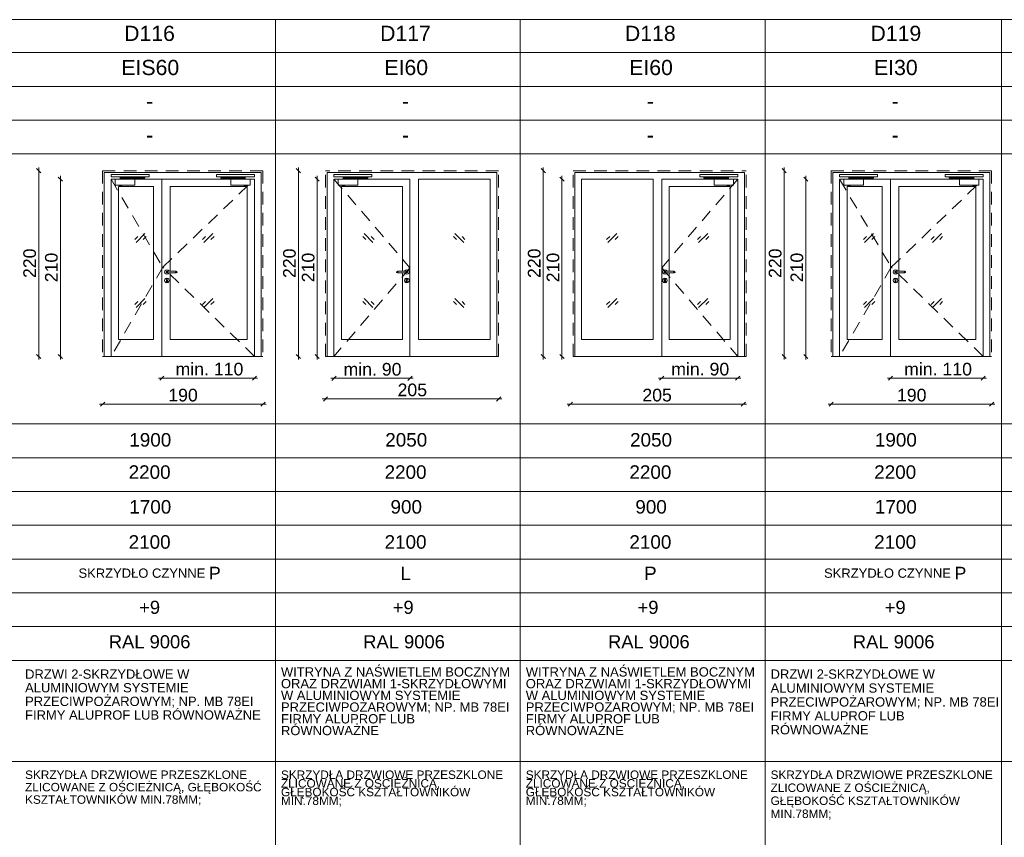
# Paper-space layout 'A-57 ZESTAWIENIE STOLARKI PROJEKTOWANEJ' of a CAD drawing. Header units: millimetres. Extents: x 0 to 900, y 0 to 1010.
# Tile 9 of 63: x 260 to 377, y 102 to 199. Entities that reach past the tile are written whole.
import ezdxf
from ezdxf.xclip import XClip

# ---------------------------------------------------------------- set-up
doc = ezdxf.new("R2010")
doc.units = ezdxf.units.MM
doc.header["$MEASUREMENT"] = 0
doc.header["$XCLIPFRAME"] = 0
doc.linetypes.add('LINIE_3', pattern=[25, 15, -10])
doc.linetypes.add('Przer. długie kreski', pattern=[2.5, 1.5, -1])
doc.layers.add('0_Nr_pióra__1', color=7, linetype='Continuous', lineweight=20)
for name, color, linetype, lineweight, true_color in [('0_Nr_pióra__30', 7, 'Continuous', 5, 0x878787), ('0_Nr_pióra__7', 7, 'Continuous', 18, 0x171717), ('0_Nr_pióra__8', 7, 'Continuous', 13, 0x4c4c4c), ('0_Nr_pióra__94', 7, 'Continuous', 5, 0x3b3b3b)]:
    doc.layers.add(name, color=color, linetype=linetype, lineweight=lineweight, true_color=true_color)
doc.layers.add('A_podrys', color=7, linetype='Continuous')
doc.styles.add('STYL_AUTOMATYCZNY_1', font='arial.ttf')

# ---------------------------------------------------------------- blocks, each defined once
blk = doc.blocks.new('Rysunek_1_1', base_point=(-2089.9, -1946.74))
at = {"layer": '0_Nr_pióra__1', "color": 7, "linetype": 'Continuous', "lineweight": 20}
for p, q in [((262.81, 180.93), (262.31, 181.43)), ((262.56, 181.18), (262.56, 181.56)), ((262.56, 159.18), (262.56, 181.18)), ((293.58, 180.93), (293.08, 181.43)), ((293.33, 181.18), (293.33, 181.56)), ((293.33, 159.18), (293.33, 181.18)), ((322.58, 180.93), (322.08, 181.43)), ((322.33, 181.18), (322.33, 181.56)), ((322.33, 159.18), (322.33, 181.18)), ((351.12, 180.93), (350.62, 181.43)), ((350.87, 181.18), (350.87, 181.56)), ((350.87, 159.18), (350.87, 181.18)), ((265.38, 179.93), (264.88, 180.43)), ((265.13, 180.18), (265.13, 180.56)), ((265.13, 159.18), (265.13, 180.18)), ((295.8, 179.93), (295.3, 180.43)), ((295.55, 180.18), (295.55, 180.56)), ((295.55, 159.18), (295.55, 180.18)), ((324.8, 179.93), (324.3, 180.43)), ((324.55, 180.18), (324.55, 180.56)), ((324.55, 159.18), (324.55, 180.18)), ((353.69, 179.93), (353.19, 180.43)), ((353.44, 180.18), (353.44, 180.56)), ((353.44, 159.18), (353.44, 180.18)), ((262.31, 159.43), (262.81, 158.93)), ((262.56, 158.81), (262.56, 159.18)), ((264.88, 159.43), (265.38, 158.93)), ((265.13, 158.81), (265.13, 159.18)), ((293.08, 159.43), (293.58, 158.93)), ((293.33, 158.81), (293.33, 159.18)), ((295.3, 159.43), (295.8, 158.93)), ((295.55, 158.81), (295.55, 159.18)), ((322.08, 159.43), (322.58, 158.93)), ((322.33, 158.81), (322.33, 159.18)), ((324.3, 159.43), (324.8, 158.93)), ((324.55, 158.81), (324.55, 159.18)), ((350.62, 159.43), (351.12, 158.93)), ((350.87, 158.81), (350.87, 159.18)), ((353.19, 159.43), (353.69, 158.93)), ((353.44, 158.81), (353.44, 159.18)), ((276.77, 156.61), (277.15, 156.61)), ((277.4, 156.86), (276.9, 156.36)), ((277.15, 156.61), (288.13, 156.61)), ((287.88, 156.36), (288.38, 156.86)), ((288.13, 156.61), (288.5, 156.61)), ((297.54, 156.59), (297.16, 156.59)), ((297.79, 156.84), (297.29, 156.34)), ((306.54, 156.59), (297.54, 156.59)), ((306.29, 156.34), (306.79, 156.84)), ((306.91, 156.59), (306.54, 156.59)), ((335.99, 156.61), (336.37, 156.61)), ((336.62, 156.86), (336.12, 156.36)), ((336.37, 156.61), (345.37, 156.61)), ((345.12, 156.36), (345.62, 156.86)), ((345.37, 156.61), (345.74, 156.61)), ((363.46, 156.61), (363.09, 156.61)), ((363.71, 156.86), (363.21, 156.36)), ((374.44, 156.61), (363.46, 156.61)), ((374.19, 156.36), (374.69, 156.86)), ((374.82, 156.61), (374.44, 156.61)), ((296.16, 154.15), (296.54, 154.15)), ((296.79, 154.4), (296.29, 153.9)), ((296.54, 154.15), (317.04, 154.15)), ((316.79, 153.9), (317.29, 154.4)), ((317.04, 154.15), (317.41, 154.15)), ((269.75, 153.53), (270.13, 153.53)), ((270.38, 153.78), (269.88, 153.28)), ((270.13, 153.53), (289.13, 153.53)), ((288.88, 153.28), (289.38, 153.78)), ((289.13, 153.53), (289.5, 153.53)), ((325.16, 153.53), (325.54, 153.53)), ((325.79, 153.78), (325.29, 153.28)), ((325.54, 153.53), (346.04, 153.53)), ((345.79, 153.28), (346.29, 153.78)), ((346.04, 153.53), (346.41, 153.53)), ((356.44, 153.53), (356.07, 153.53)), ((356.69, 153.78), (356.19, 153.28)), ((375.44, 153.53), (356.44, 153.53)), ((375.19, 153.28), (375.69, 153.78)), ((375.82, 153.53), (375.44, 153.53))]:
    blk.add_line(p, q, dxfattribs=at)
at = {"layer": '0_Nr_pióra__30', "color": 252, "linetype": 'Przer. długie kreski', "lineweight": 5, "true_color": 0x878787}
for p, q in [((270.13, 181.18), (289.13, 181.18)), ((270.13, 181.18), (270.13, 159.18)), ((289.13, 181.18), (289.13, 159.18)), ((317.04, 181.18), (296.54, 181.18)), ((296.54, 159.18), (296.54, 181.18)), ((317.04, 159.18), (317.04, 181.18)), ((325.87, 181.18), (346.37, 181.18)), ((325.87, 159.18), (325.87, 181.18)), ((346.37, 159.18), (346.37, 181.18)), ((356.44, 181.18), (375.44, 181.18)), ((356.44, 181.18), (356.44, 159.18)), ((375.44, 181.18), (375.44, 159.18)), ((271.13, 180.18), (277.25, 169.74)), ((277.25, 169.74), (288.13, 180.18)), ((297.54, 180.18), (306.54, 169.68)), ((345.37, 180.18), (336.37, 169.68)), ((357.44, 180.18), (363.56, 169.74)), ((363.56, 169.74), (374.44, 180.18)), ((277.25, 169.74), (271.13, 159.18)), ((288.13, 159.18), (277.25, 169.74)), ((306.54, 169.68), (297.54, 159.18)), ((336.37, 169.68), (345.37, 159.18)), ((363.56, 169.74), (357.44, 159.18)), ((374.44, 159.18), (363.56, 169.74))]:
    blk.add_line(p, q, dxfattribs=at)
at = {"layer": '0_Nr_pióra__30', "color": 252, "linetype": 'Continuous', "lineweight": 5, "true_color": 0x878787}
for p, q in [((270.33, 180.98), (288.93, 180.98)), ((270.33, 180.98), (270.33, 159.18)), ((288.93, 180.98), (288.93, 159.18)), ((316.84, 180.98), (296.74, 180.98)), ((296.74, 159.18), (296.74, 180.98)), ((316.84, 159.18), (316.84, 180.98)), ((326.07, 180.98), (346.17, 180.98)), ((326.07, 159.18), (326.07, 180.98)), ((346.17, 159.18), (346.17, 180.98)), ((356.64, 180.98), (375.24, 180.98)), ((356.64, 180.98), (356.64, 159.18)), ((375.24, 180.98), (375.24, 159.18)), ((271.13, 180.18), (271.13, 159.18)), ((288.13, 180.18), (271.13, 180.18)), ((277.15, 159.18), (277.15, 180.18)), ((288.13, 180.18), (288.13, 159.18)), ((297.54, 159.18), (297.54, 180.18)), ((297.54, 180.18), (306.54, 180.18)), ((306.54, 180.18), (306.54, 159.18)), ((307.54, 161.18), (307.54, 180.18)), ((307.54, 180.18), (316.04, 180.18)), ((316.04, 161.18), (316.04, 180.18)), ((326.87, 161.18), (326.87, 180.18)), ((335.37, 180.18), (326.87, 180.18)), ((335.37, 161.18), (335.37, 180.18)), ((336.37, 180.18), (336.37, 159.18)), ((345.37, 180.18), (336.37, 180.18)), ((345.37, 159.18), (345.37, 180.18)), ((357.44, 180.18), (357.44, 159.18)), ((374.44, 180.18), (357.44, 180.18)), ((363.46, 159.18), (363.46, 180.18)), ((374.44, 180.18), (374.44, 159.18)), ((272.01, 161.18), (272.01, 179.3)), ((272.01, 179.3), (276.15, 179.3)), ((276.15, 179.3), (276.15, 161.18)), ((278.15, 179.3), (278.15, 169.28)), ((287.25, 179.3), (278.15, 179.3)), ((287.25, 161.18), (287.25, 179.3)), ((298.42, 161.18), (298.42, 179.3)), ((298.42, 179.3), (305.66, 179.3)), ((305.66, 179.3), (305.66, 169.28)), ((337.25, 179.3), (337.25, 169.28)), ((344.49, 179.3), (337.25, 179.3)), ((344.49, 161.18), (344.49, 179.3)), ((358.32, 161.18), (358.32, 179.3)), ((358.32, 179.3), (362.46, 179.3)), ((362.46, 179.3), (362.46, 161.18)), ((364.46, 179.3), (364.46, 169.28)), ((373.56, 179.3), (364.46, 179.3)), ((373.56, 161.18), (373.56, 179.3)), ((273.94, 173.04), (274.3, 173.4)), ((274.09, 172.69), (275.15, 173.75)), ((274.94, 173.04), (275.3, 173.4)), ((281.97, 173.04), (282.33, 173.4)), ((282.12, 172.69), (283.18, 173.75)), ((282.97, 173.04), (283.33, 173.4)), ((301.31, 173.04), (300.95, 173.4)), ((302.16, 172.69), (301.1, 173.75)), ((302.31, 173.04), (301.95, 173.4)), ((312.06, 173.04), (311.71, 173.4)), ((312.92, 172.69), (311.86, 173.75)), ((313.06, 173.04), (312.71, 173.4)), ((329.84, 173.04), (330.2, 173.4)), ((329.99, 172.69), (331.05, 173.75)), ((330.84, 173.04), (331.2, 173.4)), ((340.6, 173.04), (340.95, 173.4)), ((340.74, 172.69), (341.81, 173.75)), ((341.6, 173.04), (341.95, 173.4)), ((360.26, 173.04), (360.61, 173.4)), ((360.4, 172.69), (361.46, 173.75)), ((361.26, 173.04), (361.61, 173.4)), ((368.29, 173.04), (368.64, 173.4)), ((368.43, 172.69), (369.5, 173.75)), ((369.29, 173.04), (369.64, 173.4)), ((277.51, 169.32), (277.48, 169.18)), ((277.48, 169.18), (277.51, 169.05)), ((277.61, 169.42), (277.51, 169.32)), ((277.75, 169.45), (277.61, 169.42)), ((277.68, 169.25), (277.65, 169.18)), ((277.65, 169.18), (277.68, 169.11)), ((277.69, 169.25), (277.66, 169.18)), ((277.66, 169.18), (277.69, 169.11)), ((277.75, 169.28), (277.68, 169.25)), ((277.74, 169.25), (277.72, 169.18)), ((277.72, 169.18), (277.74, 169.11)), ((277.88, 169.42), (277.75, 169.45)), ((277.75, 169.28), (278.85, 169.28)), ((277.81, 169.25), (277.8, 169.18)), ((277.8, 169.18), (277.81, 169.11)), ((277.98, 169.32), (277.88, 169.42)), ((277.99, 169.28), (277.98, 169.32)), ((278.78, 169.25), (278.79, 169.18)), ((278.79, 169.18), (278.78, 169.11)), ((278.85, 169.28), (278.92, 169.25)), ((278.85, 169.25), (278.88, 169.18)), ((278.88, 169.18), (278.85, 169.11)), ((278.9, 169.25), (278.93, 169.18)), ((278.93, 169.18), (278.9, 169.11)), ((278.92, 169.25), (278.95, 169.18)), ((278.95, 169.18), (278.92, 169.11)), ((304.99, 169.25), (304.96, 169.18)), ((304.96, 169.18), (304.99, 169.11)), ((305, 169.25), (304.98, 169.18)), ((304.98, 169.18), (305, 169.11)), ((305.06, 169.28), (304.99, 169.25)), ((305.05, 169.25), (305.03, 169.18)), ((305.03, 169.18), (305.05, 169.11)), ((306.16, 169.28), (305.06, 169.28)), ((305.12, 169.25), (305.11, 169.18)), ((305.11, 169.18), (305.12, 169.11)), ((305.92, 169.28), (305.93, 169.32)), ((305.93, 169.32), (306.02, 169.42)), ((306.02, 169.42), (306.16, 169.45)), ((306.09, 169.25), (306.11, 169.18)), ((306.11, 169.18), (306.09, 169.11)), ((306.16, 169.45), (306.29, 169.42)), ((306.16, 169.28), (306.23, 169.25)), ((306.17, 169.25), (306.19, 169.18)), ((306.19, 169.18), (306.17, 169.11)), ((306.21, 169.25), (306.24, 169.18)), ((306.24, 169.18), (306.21, 169.11)), ((306.23, 169.25), (306.26, 169.18)), ((306.26, 169.18), (306.23, 169.11)), ((306.29, 169.42), (306.39, 169.32)), ((306.39, 169.32), (306.43, 169.18)), ((306.43, 169.18), (306.39, 169.05)), ((336.51, 169.32), (336.48, 169.18)), ((336.48, 169.18), (336.51, 169.05)), ((336.61, 169.42), (336.51, 169.32)), ((336.75, 169.45), (336.61, 169.42)), ((336.68, 169.25), (336.65, 169.18)), ((336.65, 169.18), (336.68, 169.11)), ((336.69, 169.25), (336.66, 169.18)), ((336.66, 169.18), (336.69, 169.11)), ((336.75, 169.28), (336.68, 169.25)), ((336.74, 169.25), (336.72, 169.18)), ((336.72, 169.18), (336.74, 169.11)), ((336.88, 169.42), (336.75, 169.45)), ((336.75, 169.28), (337.85, 169.28)), ((336.81, 169.25), (336.8, 169.18)), ((336.8, 169.18), (336.81, 169.11)), ((336.98, 169.32), (336.88, 169.42)), ((336.99, 169.28), (336.98, 169.32)), ((337.78, 169.25), (337.79, 169.18)), ((337.79, 169.18), (337.78, 169.11)), ((337.85, 169.28), (337.92, 169.25)), ((337.85, 169.25), (337.87, 169.18)), ((337.87, 169.18), (337.85, 169.11)), ((337.9, 169.25), (337.93, 169.18)), ((337.93, 169.18), (337.9, 169.11)), ((337.92, 169.25), (337.95, 169.18)), ((337.95, 169.18), (337.92, 169.11)), ((363.83, 169.32), (363.79, 169.18)), ((363.79, 169.18), (363.83, 169.05)), ((363.93, 169.42), (363.83, 169.32)), ((364.06, 169.45), (363.93, 169.42)), ((363.99, 169.25), (363.96, 169.18)), ((363.96, 169.18), (363.99, 169.11)), ((364.01, 169.25), (363.98, 169.18)), ((363.98, 169.18), (364.01, 169.11)), ((364.06, 169.28), (363.99, 169.25)), ((364.06, 169.25), (364.03, 169.18)), ((364.03, 169.18), (364.06, 169.11)), ((364.2, 169.42), (364.06, 169.45)), ((364.06, 169.28), (365.16, 169.28)), ((364.13, 169.25), (364.12, 169.18)), ((364.12, 169.18), (364.13, 169.11)), ((364.3, 169.32), (364.2, 169.42)), ((364.31, 169.28), (364.3, 169.32)), ((365.1, 169.25), (365.11, 169.18)), ((365.11, 169.18), (365.1, 169.11)), ((365.16, 169.28), (365.23, 169.25)), ((365.17, 169.25), (365.19, 169.18)), ((365.19, 169.18), (365.17, 169.11)), ((365.22, 169.25), (365.25, 169.18)), ((365.25, 169.18), (365.22, 169.11)), ((365.23, 169.25), (365.26, 169.18)), ((365.26, 169.18), (365.23, 169.11)), ((277.51, 168.32), (277.48, 168.18)), ((277.48, 168.18), (277.51, 168.05)), ((277.51, 169.05), (277.61, 168.95)), ((277.61, 168.42), (277.51, 168.32)), ((277.51, 168.05), (277.61, 167.95)), ((277.61, 168.95), (277.75, 168.91)), ((277.75, 168.45), (277.61, 168.42)), ((277.67, 168.28), (277.69, 168.34)), ((277.7, 168.23), (277.67, 168.28)), ((277.68, 169.11), (277.75, 169.08)), ((277.69, 168.34), (277.75, 168.36)), ((277.7, 168.23), (277.7, 168.06)), ((277.7, 168.06), (277.71, 168.02)), ((277.71, 168.02), (277.75, 168.01)), ((277.75, 169.08), (278.85, 169.08)), ((277.75, 168.91), (277.88, 168.95)), ((277.88, 168.42), (277.75, 168.45)), ((277.75, 168.36), (277.8, 168.34)), ((277.75, 168.01), (277.78, 168.02)), ((277.78, 168.02), (277.8, 168.06)), ((277.8, 168.34), (277.82, 168.28)), ((277.8, 168.06), (277.8, 168.23)), ((277.88, 168.95), (277.98, 169.05)), ((277.98, 168.32), (277.88, 168.42)), ((277.88, 167.95), (277.98, 168.05)), ((277.98, 169.05), (277.99, 169.08)), ((278.02, 168.18), (277.98, 168.32)), ((277.98, 168.05), (278.02, 168.18)), ((278.15, 169.08), (278.15, 161.18)), ((278.92, 169.11), (278.85, 169.08)), ((304.99, 169.11), (305.06, 169.08)), ((306.16, 169.08), (305.06, 169.08)), ((305.66, 169.08), (305.66, 161.18)), ((305.89, 168.18), (305.93, 168.32)), ((305.93, 168.05), (305.89, 168.18)), ((305.93, 169.05), (305.92, 169.08)), ((306.02, 168.95), (305.93, 169.05)), ((305.93, 168.32), (306.02, 168.42)), ((306.02, 167.95), (305.93, 168.05)), ((306.16, 168.91), (306.02, 168.95)), ((306.02, 168.42), (306.16, 168.45)), ((306.08, 168.28), (306.11, 168.34)), ((306.11, 168.23), (306.08, 168.28)), ((306.11, 168.34), (306.16, 168.36)), ((306.11, 168.23), (306.11, 168.06)), ((306.11, 168.06), (306.12, 168.02)), ((306.12, 168.02), (306.16, 168.01)), ((306.23, 169.11), (306.16, 169.08)), ((306.29, 168.95), (306.16, 168.91)), ((306.16, 168.45), (306.29, 168.42)), ((306.16, 168.36), (306.21, 168.34)), ((306.16, 168.01), (306.19, 168.02)), ((306.19, 168.02), (306.21, 168.06)), ((306.21, 168.34), (306.23, 168.28)), ((306.23, 168.28), (306.21, 168.23)), ((306.21, 168.06), (306.21, 168.23)), ((306.39, 169.05), (306.29, 168.95)), ((306.29, 168.42), (306.39, 168.32)), ((306.39, 168.05), (306.29, 167.95)), ((306.39, 168.32), (306.43, 168.18)), ((306.43, 168.18), (306.39, 168.05)), ((336.51, 168.32), (336.48, 168.18)), ((336.48, 168.18), (336.51, 168.05)), ((336.51, 169.05), (336.61, 168.95)), ((336.61, 168.42), (336.51, 168.32)), ((336.51, 168.05), (336.61, 167.95)), ((336.61, 168.95), (336.75, 168.91)), ((336.75, 168.45), (336.61, 168.42)), ((336.69, 168.34), (336.67, 168.28)), ((336.67, 168.28), (336.7, 168.23)), ((336.68, 169.11), (336.75, 169.08)), ((336.75, 168.36), (336.69, 168.34)), ((336.7, 168.06), (336.7, 168.23)), ((336.71, 168.02), (336.7, 168.06)), ((336.75, 168.01), (336.71, 168.02)), ((336.75, 169.08), (337.85, 169.08)), ((336.75, 168.91), (336.88, 168.95)), ((336.88, 168.42), (336.75, 168.45)), ((336.8, 168.34), (336.75, 168.36)), ((336.78, 168.02), (336.75, 168.01)), ((336.8, 168.06), (336.78, 168.02)), ((336.82, 168.28), (336.8, 168.34)), ((336.8, 168.23), (336.82, 168.28)), ((336.8, 168.23), (336.8, 168.06)), ((336.88, 168.95), (336.98, 169.05)), ((336.98, 168.32), (336.88, 168.42)), ((336.88, 167.95), (336.98, 168.05)), ((336.98, 169.05), (336.99, 169.08)), ((337.02, 168.18), (336.98, 168.32)), ((336.98, 168.05), (337.02, 168.18)), ((337.25, 169.08), (337.25, 161.18)), ((337.92, 169.11), (337.85, 169.08)), ((363.83, 168.32), (363.79, 168.18)), ((363.79, 168.18), (363.83, 168.05)), ((363.83, 169.05), (363.93, 168.95)), ((363.93, 168.42), (363.83, 168.32)), ((363.83, 168.05), (363.93, 167.95)), ((363.93, 168.95), (364.06, 168.91)), ((364.06, 168.45), (363.93, 168.42)), ((363.99, 169.11), (364.06, 169.08)), ((363.99, 168.28), (364.01, 168.34)), ((364.01, 168.23), (363.99, 168.28)), ((364.01, 168.34), (364.06, 168.36)), ((364.01, 168.23), (364.01, 168.06)), ((364.01, 168.06), (364.03, 168.02)), ((364.03, 168.02), (364.06, 168.01)), ((364.06, 169.08), (365.16, 169.08)), ((364.06, 168.91), (364.2, 168.95)), ((364.2, 168.42), (364.06, 168.45)), ((364.06, 168.36), (364.12, 168.34)), ((364.06, 168.01), (364.1, 168.02)), ((364.1, 168.02), (364.11, 168.06)), ((364.11, 168.06), (364.11, 168.23)), ((364.12, 168.34), (364.14, 168.28)), ((364.2, 168.95), (364.3, 169.05)), ((364.3, 168.32), (364.2, 168.42)), ((364.2, 167.95), (364.3, 168.05)), ((364.3, 169.05), (364.31, 169.08)), ((364.33, 168.18), (364.3, 168.32)), ((364.3, 168.05), (364.33, 168.18)), ((364.46, 169.08), (364.46, 161.18)), ((365.23, 169.11), (365.16, 169.08)), ((277.61, 167.95), (277.75, 167.91)), ((277.75, 167.91), (277.88, 167.95)), ((306.16, 167.91), (306.02, 167.95)), ((306.29, 167.95), (306.16, 167.91)), ((336.61, 167.95), (336.75, 167.91)), ((336.75, 167.91), (336.88, 167.95)), ((363.93, 167.95), (364.06, 167.91)), ((364.06, 167.91), (364.2, 167.95)), ((273.94, 165.34), (274.3, 165.7)), ((274.09, 164.99), (275.15, 166.05)), ((274.94, 165.34), (275.3, 165.7)), ((281.97, 165.34), (282.33, 165.7)), ((282.12, 164.99), (283.18, 166.05)), ((282.97, 165.34), (283.33, 165.7)), ((301.31, 165.34), (300.95, 165.7)), ((302.16, 164.99), (301.1, 166.05)), ((302.31, 165.34), (301.95, 165.7)), ((312.06, 165.34), (311.71, 165.7)), ((312.92, 164.99), (311.86, 166.05)), ((313.06, 165.34), (312.71, 165.7)), ((329.84, 165.34), (330.2, 165.7)), ((329.99, 164.99), (331.05, 166.05)), ((330.84, 165.34), (331.2, 165.7)), ((340.6, 165.34), (340.95, 165.7)), ((340.74, 164.99), (341.81, 166.05)), ((341.6, 165.34), (341.95, 165.7)), ((360.26, 165.34), (360.61, 165.7)), ((360.4, 164.99), (361.46, 166.05)), ((361.26, 165.34), (361.61, 165.7)), ((368.29, 165.34), (368.64, 165.7)), ((368.43, 164.99), (369.5, 166.05)), ((369.29, 165.34), (369.64, 165.7)), ((276.15, 161.18), (272.01, 161.18)), ((278.15, 161.18), (287.25, 161.18)), ((305.66, 161.18), (298.42, 161.18)), ((307.54, 161.18), (316.04, 161.18)), ((335.37, 161.18), (326.87, 161.18)), ((337.25, 161.18), (344.49, 161.18)), ((362.46, 161.18), (358.32, 161.18)), ((364.46, 161.18), (373.56, 161.18)), ((270.13, 159.18), (289.13, 159.18)), ((317.04, 159.18), (296.54, 159.18)), ((325.87, 159.18), (346.37, 159.18)), ((356.44, 159.18), (375.44, 159.18))]:
    blk.add_line(p, q, dxfattribs=at)
at = {"layer": '0_Nr_pióra__8', "color": 251, "linetype": 'LINIE_3', "lineweight": 13, "true_color": 0x4c4c4c, "flags": 128}
for points in [[(275.63, 180.45), (275.63, 180.75), (271.13, 180.75), (271.13, 180.45)], [(273.93, 180.18), (271.63, 180.18), (271.63, 179.46), (273.93, 179.46)], [(272.23, 180.21), (272.23, 180.39), (275.03, 180.39), (275.03, 180.44), (275.14, 180.44), (275.14, 180.29), (272.32, 180.29), (272.32, 180.21)], [(272.31, 180.21), (272.23, 180.21), (272.23, 180.18), (272.31, 180.18)], [(275.05, 180.44), (275.13, 180.44), (275.13, 180.45), (275.05, 180.45)], [(283.63, 180.45), (283.63, 180.75), (288.13, 180.75), (288.13, 180.45)], [(284.21, 180.44), (284.12, 180.44), (284.12, 180.45), (284.21, 180.45)], [(287.03, 180.21), (287.03, 180.39), (284.22, 180.39), (284.22, 180.44), (284.12, 180.44), (284.12, 180.29), (286.94, 180.29), (286.94, 180.21)], [(285.32, 180.18), (287.63, 180.18), (287.63, 179.46), (285.32, 179.46)], [(286.95, 180.21), (287.02, 180.21), (287.02, 180.18), (286.95, 180.18)], [(302.04, 180.45), (302.04, 180.75), (297.54, 180.75), (297.54, 180.45)], [(300.35, 180.18), (298.04, 180.18), (298.04, 179.46), (300.35, 179.46)], [(298.64, 180.21), (298.64, 180.39), (301.45, 180.39), (301.45, 180.44), (301.55, 180.44), (301.55, 180.29), (298.73, 180.29), (298.73, 180.21)], [(298.72, 180.21), (298.64, 180.21), (298.64, 180.18), (298.72, 180.18)], [(301.46, 180.44), (301.54, 180.44), (301.54, 180.45), (301.46, 180.45)], [(340.87, 180.45), (340.87, 180.75), (345.37, 180.75), (345.37, 180.45)], [(344.27, 180.21), (344.27, 180.39), (341.46, 180.39), (341.46, 180.44), (341.35, 180.44), (341.35, 180.29), (344.18, 180.29), (344.18, 180.21)], [(341.45, 180.44), (341.36, 180.44), (341.36, 180.45), (341.45, 180.45)], [(342.56, 180.18), (344.87, 180.18), (344.87, 179.46), (342.56, 179.46)], [(344.19, 180.21), (344.26, 180.21), (344.26, 180.18), (344.19, 180.18)], [(361.94, 180.45), (361.94, 180.75), (357.44, 180.75), (357.44, 180.45)], [(360.25, 180.18), (357.94, 180.18), (357.94, 179.46), (360.25, 179.46)], [(358.54, 180.21), (358.54, 180.39), (361.35, 180.39), (361.35, 180.44), (361.45, 180.44), (361.45, 180.29), (358.63, 180.29), (358.63, 180.21)], [(358.62, 180.21), (358.55, 180.21), (358.55, 180.18), (358.62, 180.18)], [(361.36, 180.44), (361.45, 180.44), (361.45, 180.45), (361.36, 180.45)], [(369.94, 180.45), (369.94, 180.75), (374.44, 180.75), (374.44, 180.45)], [(373.34, 180.21), (373.34, 180.39), (370.54, 180.39), (370.54, 180.44), (370.43, 180.44), (370.43, 180.29), (373.25, 180.29), (373.25, 180.21)], [(370.52, 180.44), (370.44, 180.44), (370.44, 180.45), (370.52, 180.45)], [(371.64, 180.18), (373.94, 180.18), (373.94, 179.46), (371.64, 179.46)], [(373.26, 180.21), (373.34, 180.21), (373.34, 180.18), (373.26, 180.18)]]:
    blk.add_lwpolyline(points, close=True, dxfattribs=at)
for points in [[(272.38, 179.46), (272.1, 179.46), (272.1, 179.43, 0.458316), (272.38, 179.43)], [(286.88, 179.46), (287.16, 179.46), (287.16, 179.43, -0.458316), (286.88, 179.43)], [(298.79, 179.46), (298.51, 179.46), (298.51, 179.43, 0.458316), (298.79, 179.43)], [(344.12, 179.46), (344.39, 179.46), (344.39, 179.43, -0.458316), (344.12, 179.43)], [(358.69, 179.46), (358.41, 179.46), (358.41, 179.43, 0.458316), (358.69, 179.43)], [(373.19, 179.46), (373.47, 179.46), (373.47, 179.43, -0.458316), (373.19, 179.43)]]:
    blk.add_lwpolyline(points, format="xyb", close=True, dxfattribs=at)
at = {"layer": '0_Nr_pióra__94', "color": 250, "linetype": 'Continuous', "lineweight": 5, "true_color": 0x3b3b3b}
for p, q in [((78.6, 199.08), (793.6, 199.08)), ((290.6, 199.08), (290.6, 6.68)), ((319.6, 199.08), (319.6, 6.68)), ((348.6, 199.08), (348.6, 6.68)), ((376.6, 199.08), (376.6, 6.68)), ((793.6, 195.18), (80.6, 195.18)), ((793.6, 191.18), (80.6, 191.18)), ((793.6, 187.18), (80.6, 187.18)), ((793.6, 183.18), (80.6, 183.18)), ((78.6, 151.18), (793.6, 151.18)), ((77.45, 147.18), (793.6, 147.18)), ((78.6, 143.18), (793.6, 143.18)), ((77.45, 139.18), (793.6, 139.18)), ((78.6, 135.18), (793.6, 135.18)), ((63.27, 131.18), (793.6, 131.18)), ((78.6, 127.18), (793.6, 127.18)), ((78.6, 123.18), (793.6, 123.18)), ((78.6, 111.18), (793.6, 111.18))]:
    blk.add_line(p, q, dxfattribs=at)
at = {"layer": '0_Nr_pióra__1', "color": 7, "linetype": 'Continuous', "lineweight": 20, "char_height": 1.5, "width": 3.4323, "attachment_point": 7, "rotation": 90, "style": 'STYL_AUTOMATYCZNY_1'}
for s, insert in [('\\A1;{\\pql;\\fArial|b0|i0|c238|p0;\\W1.000000;220}', (262.26, 168.47)), ('\\A1;{\\pql;\\fArial|b0|i0|c238|p0;\\W1.000000;220}', (293.03, 168.47)), ('\\A1;{\\pql;\\fArial|b0|i0|c238|p0;\\W1.000000;220}', (322.03, 168.47)), ('\\A1;{\\pql;\\fArial|b0|i0|c238|p0;\\W1.000000;220}', (350.57, 168.47)), ('\\A1;{\\pql;\\fArial|b0|i0|c238|p0;\\W1.000000;210}', (264.83, 167.97)), ('\\A1;{\\pql;\\fArial|b0|i0|c238|p0;\\W1.000000;210}', (295.25, 167.97)), ('\\A1;{\\pql;\\fArial|b0|i0|c238|p0;\\W1.000000;210}', (324.25, 167.97)), ('\\A1;{\\pql;\\fArial|b0|i0|c238|p0;\\W1.000000;210}', (353.14, 167.97))]:
    blk.add_mtext(s, dxfattribs=dict(at, insert=insert))
at = {"layer": '0_Nr_pióra__1', "color": 7, "linetype": 'Continuous', "lineweight": 20, "char_height": 1.5, "attachment_point": 7, "style": 'STYL_AUTOMATYCZNY_1'}
for s, insert, width in [('\\A1;{\\pql;\\fArial|b0|i0|c238|p0;\\W1.000000;min. 110}', (278.77, 156.91), 7.7374), ('\\A1;{\\pql;\\fArial|b0|i0|c238|p0;\\W1.000000;min. 90}', (298.67, 156.89), 6.746), ('\\A1;{\\pql;\\fArial|b0|i0|c238|p0;\\W1.000000;min. 90}', (337.49, 156.91), 6.746), ('\\A1;{\\pql;\\fArial|b0|i0|c238|p0;\\W1.000000;min. 110}', (365.08, 156.91), 7.7374), ('\\A1;{\\pql;\\fArial|b0|i0|c238|p0;\\W1.000000;190}', (277.91, 153.83), 3.4323), ('\\A1;{\\pql;\\fArial|b0|i0|c238|p0;\\W1.000000;205}', (305.07, 154.45), 3.4323), ('\\A1;{\\pql;\\fArial|b0|i0|c238|p0;\\W1.000000;205}', (334.07, 153.83), 3.4323), ('\\A1;{\\pql;\\fArial|b0|i0|c238|p0;\\W1.000000;190}', (364.23, 153.83), 3.4323)]:
    blk.add_mtext(s, dxfattribs=dict(at, insert=insert, width=width))
at = {"layer": '0_Nr_pióra__7', "color": 250, "linetype": 'Continuous', "lineweight": 18, "true_color": 0x171717, "style": 'STYL_AUTOMATYCZNY_1'}
for s, insert, char_height, attachment_point in [('\\A1;{\\pqc;\\fArial|b0|i0|c238|p0;\\W1.000000;D116}', (275.69, 196.53), 1.8, 8), ('\\A1;{\\pqc;\\fArial|b0|i0|c238|p0;\\W1.000000;D117}', (306.01, 196.56), 1.8, 8), ('\\A1;{\\pqc;\\fArial|b0|i0|c238|p0;\\W1.000000;D118}', (335.01, 196.53), 1.8, 8), ('\\A1;{\\pqc;\\fArial|b0|i0|c238|p0;\\W1.000000;D119}', (364.1, 196.53), 1.8, 8), ('\\A1;{\\pqc;\\fArial|b0|i0|c238|p0;\\W1.000000;EIS60}', (275.78, 192.49), 1.8, 8), ('\\A1;{\\pqc;\\fArial|b0|i0|c238|p0;\\W1.000000;EI60}', (306.1, 192.49), 1.8, 8), ('\\A1;{\\pqc;\\fArial|b0|i0|c238|p0;\\W1.000000;EI60}', (335.1, 192.49), 1.8, 8), ('\\A1;{\\pqc;\\fArial|b0|i0|c238|p0;\\W1.000000;EI30}', (364.1, 192.49), 1.8, 8), ('\\A1;{\\pqc;\\fArial|b0|i0|c238|p0;\\W1.000000;-}', (275.7, 188.52), 1.8, 8), ('\\A1;{\\pqc;\\fArial|b0|i0|c238|p0;\\W1.000000;-}', (306.02, 188.52), 1.8, 8), ('\\A1;{\\pqc;\\fArial|b0|i0|c238|p0;\\W1.000000;-}', (335.02, 188.52), 1.8, 8), ('\\A1;{\\pqc;\\fArial|b0|i0|c238|p0;\\W1.000000;-}', (364.02, 188.52), 1.8, 8), ('\\A1;{\\pqc;\\fArial|b0|i0|c238|p0;\\W1.000000;-}', (275.7, 184.52), 1.8, 8), ('\\A1;{\\pqc;\\fArial|b0|i0|c238|p0;\\W1.000000;-}', (306.02, 184.52), 1.8, 8), ('\\A1;{\\pqc;\\fArial|b0|i0|c238|p0;\\W1.000000;-}', (335.02, 184.52), 1.8, 8), ('\\A1;{\\pqc;\\fArial|b0|i0|c238|p0;\\W1.000000;-}', (364.02, 184.52), 1.8, 8), ('\\A1;{\\pqc;\\fArial|b0|i0|c238|p0;\\W1.000000;1900}', (275.78, 148.48), 1.6, 8), ('\\A1;{\\pqc;\\fArial|b0|i0|c238|p0;\\W1.000000;2050}', (306.1, 148.48), 1.6, 8), ('\\A1;{\\pqc;\\fArial|b0|i0|c238|p0;\\W1.000000;2050}', (335.1, 148.48), 1.6, 8), ('\\A1;{\\pqc;\\fArial|b0|i0|c238|p0;\\W1.000000;1900}', (364.1, 148.48), 1.6, 8), ('\\A1;{\\pqc;\\fArial|b0|i0|c238|p0;\\W1.000000;2200}', (275.7, 144.66), 1.6, 8), ('\\A1;{\\pqc;\\fArial|b0|i0|c238|p0;\\W1.000000;2200}', (306.02, 144.66), 1.6, 8), ('\\A1;{\\pqc;\\fArial|b0|i0|c238|p0;\\W1.000000;2200}', (335.02, 144.66), 1.6, 8), ('\\A1;{\\pqc;\\fArial|b0|i0|c238|p0;\\W1.000000;2200}', (364.02, 144.66), 1.6, 8), ('\\A1;{\\pqc;\\fArial|b0|i0|c238|p0;\\W1.000000;1700}', (275.78, 140.54), 1.6, 8), ('\\A1;{\\pqc;\\fArial|b0|i0|c238|p0;\\W1.000000;900}', (306.1, 140.54), 1.6, 8), ('\\A1;{\\pqc;\\fArial|b0|i0|c238|p0;\\W1.000000;900}', (335.1, 140.54), 1.6, 8), ('\\A1;{\\pqc;\\fArial|b0|i0|c238|p0;\\W1.000000;1700}', (364.1, 140.54), 1.6, 8), ('\\A1;{\\pqc;\\fArial|b0|i0|c238|p0;\\W1.000000;2100}', (275.7, 136.38), 1.6, 8), ('\\A1;{\\pqc;\\fArial|b0|i0|c238|p0;\\W1.000000;2100}', (306.02, 136.38), 1.6, 8), ('\\A1;{\\pqc;\\fArial|b0|i0|c238|p0;\\W1.000000;2100}', (335.02, 136.38), 1.6, 8), ('\\A1;{\\pqc;\\fArial|b0|i0|c238|p0;\\W1.000000;2100}', (364.02, 136.38), 1.6, 8), ('\\A1;{\\pqc;\\fArial|b0|i0|c238|p0;\\W1.000000;SKRZYDŁO CZYNNE \\fArial|b0|i0|c238|p0;\\H1.363636x;\\W1.000000;P}', (275.7, 134.26), 1.1, 2), ('\\A1;{\\pqc;\\fArial|b0|i0|c238|p0;\\W1.000000;L}', (306.02, 132.68), 1.6, 8), ('\\A1;{\\pqc;\\fArial|b0|i0|c238|p0;\\W1.000000;P}', (335.02, 132.68), 1.6, 8), ('\\A1;{\\pqc;\\fArial|b0|i0|c238|p0;\\W1.000000;SKRZYDŁO CZYNNE \\fArial|b0|i0|c238|p0;\\H1.363636x;\\W1.000000;P}', (364.02, 134.26), 1.1, 2), ('\\A1;{\\pqc;\\fArial|b0|i0|c238|p0;\\W1.000000;+9}', (275.7, 128.66), 1.5567, 8), ('\\A1;{\\pqc;\\fArial|b0|i0|c238|p0;\\W1.000000;+9}', (305.74, 128.66), 1.5567, 8), ('\\A1;{\\pqc;\\fArial|b0|i0|c238|p0;\\W1.000000;+9}', (334.74, 128.66), 1.5567, 8), ('\\A1;{\\pqc;\\fArial|b0|i0|c238|p0;\\W1.000000;+9}', (364.02, 128.66), 1.5567, 8), ('\\A1;{\\pqc;\\fArial|b0|i0|c238|p0;\\W1.000000;RAL 9006}', (275.7, 124.58), 1.5567, 8), ('\\A1;{\\pqc;\\fArial|b0|i0|c238|p0;\\W1.000000;RAL 9006}', (305.84, 124.58), 1.5567, 8), ('\\A1;{\\pqc;\\fArial|b0|i0|c238|p0;\\W1.000000;RAL 9006}', (334.84, 124.58), 1.5567, 8), ('\\A1;{\\pqc;\\fArial|b0|i0|c238|p0;\\W1.000000;RAL 9006}', (363.84, 124.58), 1.5567, 8)]:
    blk.add_mtext(s, dxfattribs=dict(at, insert=insert, char_height=char_height, attachment_point=attachment_point))
at = {"layer": '0_Nr_pióra__7', "color": 250, "linetype": 'Continuous', "lineweight": 18, "true_color": 0x171717, "attachment_point": 1, "style": 'STYL_AUTOMATYCZNY_1'}
for s, insert, char_height, width, line_spacing_factor in [('\\A1;{\\pql;\\fArial|b0|i0|c238|p0;\\W1.000000;WITRYNA Z NAŚWIETLEM BOCZNYM \\fArial|b0|i0|c238|p0;\\W1.000000;ORAZ DRZWIAMI 1-SKRZYDŁOWYMI W \\fArial|b0|i0|c238|p0;\\W1.000000;ALUMINIOWYM SYSTEMIE \\fArial|b0|i0|c238|p0;\\W1.000000;PRZECIWPOŻAROWYM; NP. MB 78EI \\fArial|b0|i0|c238|p0;\\W1.000000;FIRMY \\fArial|b0|i0|c238|p0;\\W1.000000;ALUPROF LUB RÓWNOWAŻNE}', (291.26, 122.36), 1.1, 27.5, 0.757435), ('\\A1;{\\pql;\\fArial|b0|i0|c238|p0;\\W1.000000;WITRYNA Z NAŚWIETLEM BOCZNYM \\fArial|b0|i0|c238|p0;\\W1.000000;ORAZ DRZWIAMI 1-SKRZYDŁOWYMI W \\fArial|b0|i0|c238|p0;\\W1.000000;ALUMINIOWYM SYSTEMIE \\fArial|b0|i0|c238|p0;\\W1.000000;PRZECIWPOŻAROWYM; NP. MB 78EI \\fArial|b0|i0|c238|p0;\\W1.000000;FIRMY \\fArial|b0|i0|c238|p0;\\W1.000000;ALUPROF LUB RÓWNOWAŻNE}', (320.26, 122.36), 1.1, 27.5, 0.757435), ('\\A1;{\\pql;\\fArial|b0|i0|c238|p0;\\W1.000000;DRZWI 2-SKRZYDŁOWE W ALUMINIOWYM SYSTEMIE PRZECIWPOŻAROWYM; NP. MB 78EI FIRMY ALUPROF LUB RÓWNOWAŻNE}', (260.95, 122.1), 1.1, 29.4591, 0.880475), ('\\A1;{\\pql;\\fArial|b0|i0|c238|p0;\\W1.000000;DRZWI 2-SKRZYDŁOWE W ALUMINIOWYM SYSTEMIE PRZECIWPOŻAROWYM; NP. MB 78EI FIRMY ALUPROF LUB RÓWNOWAŻNE}', (349.26, 122.1), 1.1, 27, 0.898829), ('\\A1;{\\pql;\\fArial|b0|i0|c238|p0;\\W1.000000;SKRZYDŁA DRZWIOWE PRZESZKLONE \\fArial|b0|i0|c238|p0;\\W1.000000;ZLICOWANE Z OŚCIEŻNICĄ, \\fArial|b0|i0|c238|p0;\\W1.000000;GŁĘBOKOŚĆ KSZTAŁTOWNIKÓW \\fArial|b0|i0|c238|p0;\\W1.000000;MIN.78MM;}', (260.95, 110.13), 1, 29.4591, 0.883417), ('\\A1;{\\pql;\\fArial|b0|i0|c238|p0;\\W1.000000;SKRZYDŁA DRZWIOWE PRZESZKLONE \\fArial|b0|i0|c238|p0;\\W1.000000;ZLICOWANE Z OŚCIEŻNICĄ, \\fArial|b0|i0|c238|p0;\\W1.000000;GŁĘBOKOŚĆ KSZTAŁTOWNIKÓW \\fArial|b0|i0|c238|p0;\\W1.000000;MIN.78MM;}', (291.26, 110.13), 1, 27.5, 0.616422), ('\\A1;{\\pql;\\fArial|b0|i0|c238|p0;\\W1.000000;SKRZYDŁA DRZWIOWE PRZESZKLONE \\fArial|b0|i0|c238|p0;\\W1.000000;ZLICOWANE Z OŚCIEŻNICĄ, \\fArial|b0|i0|c238|p0;\\W1.000000;GŁĘBOKOŚĆ KSZTAŁTOWNIKÓW \\fArial|b0|i0|c238|p0;\\W1.000000;MIN.78MM;}', (320.26, 110.13), 1, 27.5, 0.616422), ('\\A1;{\\pql;\\fArial|b0|i0|c238|p0;\\W1.000000;SKRZYDŁA DRZWIOWE PRZESZKLONE \\fArial|b0|i0|c238|p0;\\W1.000000;ZLICOWANE Z OŚCIEŻNICĄ, \\fArial|b0|i0|c238|p0;\\W1.000000;GŁĘBOKOŚĆ KSZTAŁTOWNIKÓW \\fArial|b0|i0|c238|p0;\\W1.000000;MIN.78MM;}', (349.26, 110.13), 1, 27, 0.924633)]:
    blk.add_mtext(s, dxfattribs=dict(at, insert=insert, char_height=char_height, width=width, line_spacing_factor=line_spacing_factor))

psp = doc.layouts.new('A-57 ZESTAWIENIE STOLARKI PROJEKTOWANEJ')

# ---------------------------------------------------------------- block references
at = {"layer": 'A_podrys', "color": 37, "linetype": 'Continuous', "lineweight": 5, "true_color": 0x656532}
ref = psp.add_blockref('Rysunek_1_1', (-2089.9, -1946.74), dxfattribs=at)
XClip(ref).set_block_clipping_path([(28.6628210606, 4.9003190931), (892.6953650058, 1005.4179299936)])

doc.saveas('drawing.dxf')
